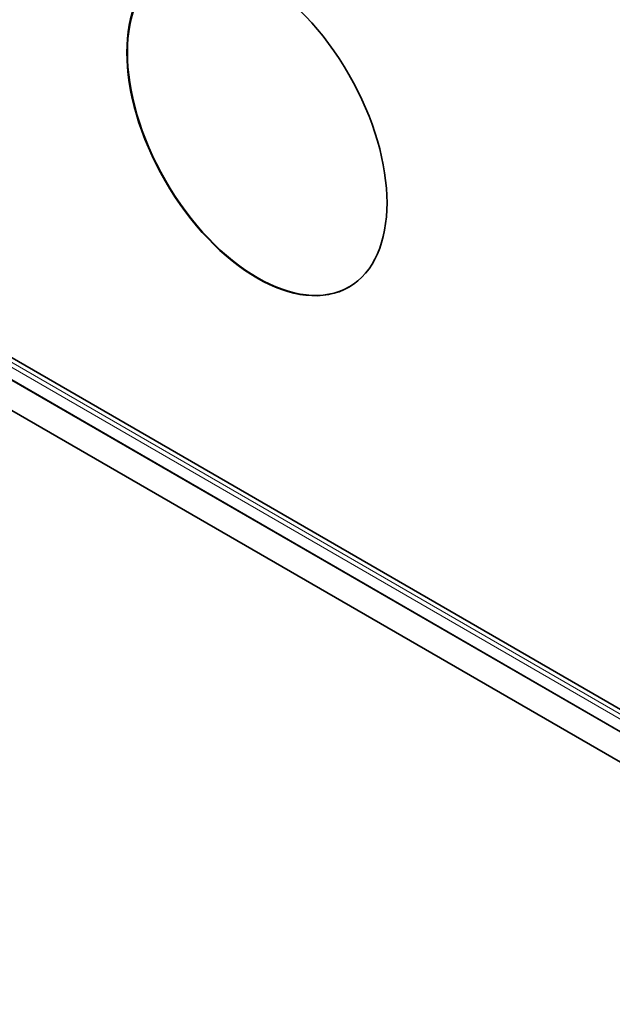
# Model space of a CAD drawing. Header units: millimetres. Extents: x 10 to 830, y 10 to 584.
# Tile 124 of 175: x 560 to 579, y 439 to 471. Entities that reach past the tile are written whole.
import ezdxf

# ---------------------------------------------------------------- set-up
doc = ezdxf.new("R2010")
doc.units = ezdxf.units.MM
doc.header["$LTSCALE"] = 2
doc.layers.add('Sichtbar (ISO)', color=7, linetype='Continuous', lineweight=35)
doc.layers.add('Sichtbar schmal (ISO)', color=7, linetype='Continuous', lineweight=18)

msp = doc.modelspace()

# ---------------------------------------------------------------- linework, layer by layer
at = {"layer": 'Sichtbar (ISO)'}
for p, q in [((512.33511028, 485.8110612), (592.86325895, 439.31811289)), ((518.64941929, 483.88011217), (582.44769033, 447.04616336)), ((518.57870813, 483.20300319), (582.37697905, 446.3690543)), ((518.78528717, 483.07740665), (582.58355814, 446.24345772))]:
    msp.add_line(p, q, dxfattribs=at)
msp.add_ellipse((567.34234084, 467.89221515), major_axis=(3, -5.19615242), ratio=0.5773502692, dxfattribs=at)
msp.add_ellipse((567.35648298, 467.90038011), major_axis=(-3, 5.19615242), ratio=0.5773502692, start_param=0.0023570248, end_param=3.1392356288, dxfattribs=at)
at = {"layer": 'Sichtbar schmal (ISO)'}
for p, q in [((582.44522205, 446.8965033), (518.64695097, 483.73045228)), ((582.37697913, 446.77550332), (518.57870806, 483.6094523))]:
    msp.add_line(p, q, dxfattribs=at)

doc.saveas('drawing.dxf')
